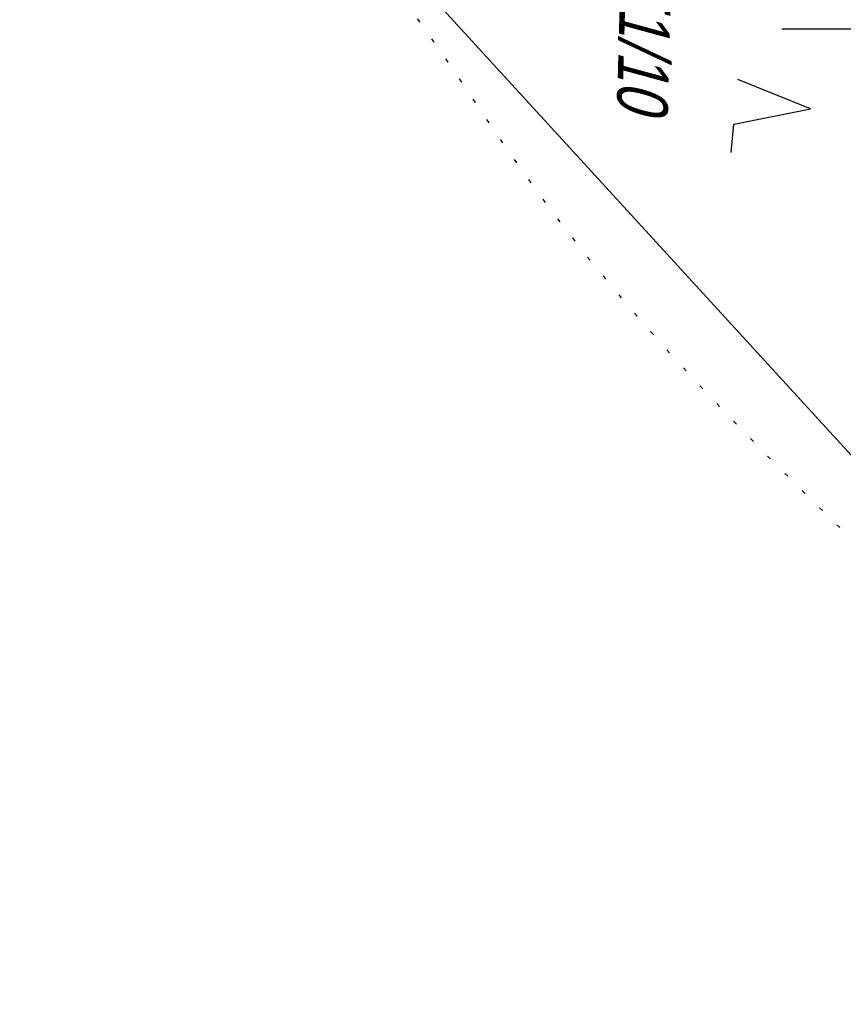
# Model space of a CAD drawing. Extents: x 508885 to 509191, y 457896 to 458644.
# Tile 12 of 57: x 508958 to 508998, y 458052 to 458100. Entities that reach past the tile are written whole.
import ezdxf

# ---------------------------------------------------------------- set-up
doc = ezdxf.new("R2010")
doc.units = 0
doc.header["$LTSCALE"] = 10
doc.header["$MEASUREMENT"] = 0
doc.linetypes.add('LT00', pattern=[0])
doc.linetypes.add('PUNKTX2_STR', pattern=[0.6, 0.1, -0.5])
doc.layers.get('0').update_dxf_attribs({"linetype": 'LT00'})
for name, color, linetype in [('--WASSER_GRENZE', 180, 'PUNKTX2_STR'), ('DFK_FLUR_NR', 250, 'LT00'), ('DFK_KATASTER', 250, 'LT00'), ('DFK_NUTZUNG', 250, 'LT00'), ('V112_RASTER', 250, 'LT00')]:
    doc.layers.add(name, color=color, linetype=linetype)
doc.styles.get("Standard").update_dxf_attribs({"font": 'ARIAL.TTF'})

# ---------------------------------------------------------------- blocks, each defined once
blk = doc.blocks.new('SYMB7222')
at = {"color": 0, "linetype": 'ByBlock'}
blk.add_line((0, 0.185), (-0.11, -0.185), dxfattribs=at)
blk.add_lwpolyline([(0.25, -0.185), (0.11, -0.185), (0, 0.185)], dxfattribs=at)

msp = doc.modelspace()

# ---------------------------------------------------------------- linework, layer by layer
at = {"layer": '--WASSER_GRENZE', "ltscale": 0.2, "flags": 128}
msp.add_lwpolyline([(508888.648, 458045.124), (508888.896, 458045.331), (508890.356, 458046.577), (508891.802, 458047.837), (508893.23, 458049.115), (508894.639, 458050.413), (508896.024, 458051.734), (508897.384, 458053.082), (508898.715, 458054.459), (508900.014, 458055.867), (508901.193, 458057.209), (508902.345, 458058.577), (508903.474, 458059.968), (508904.582, 458061.379), (508905.673, 458062.807), (508906.749, 458064.247), (508907.815, 458065.697), (508908.873, 458067.152), (508909.926, 458068.61), (508910.977, 458070.067), (508912.03, 458071.52), (508913.087, 458072.964), (508914.152, 458074.397), (508915.228, 458075.814), (508916.319, 458077.213), (508917.426, 458078.591), (508918.554, 458079.942), (508919.705, 458081.265), (508920.883, 458082.555), (508921.846, 458083.564), (508922.826, 458084.554), (508923.819, 458085.532), (508924.822, 458086.501), (508925.833, 458087.466), (508926.848, 458088.433), (508927.865, 458089.406), (508928.881, 458090.391), (508929.892, 458091.391), (508930.896, 458092.413), (508931.89, 458093.46), (508932.872, 458094.539), (508933.837, 458095.653), (508934.784, 458096.808), (508935.709, 458098.008), (508936.437, 458099.01), (508937.151, 458100.037), (508937.856, 458101.084), (508938.553, 458102.142), (508939.245, 458103.206), (508939.935, 458104.269), (508940.626, 458105.324), (508941.321, 458106.364), (508942.023, 458107.382), (508942.734, 458108.371), (508943.457, 458109.326), (508944.195, 458110.238), (508944.951, 458111.101), (508945.727, 458111.908), (508946.527, 458112.653), (508947.353, 458113.329), (508948.208, 458113.928), (508949.094, 458114.444), (508950.016, 458114.871), (508950.975, 458115.201), (508952.008, 458115.436), (508953.078, 458115.565), (508954.181, 458115.594), (508955.312, 458115.529), (508956.463, 458115.373), (508957.631, 458115.133), (508958.811, 458114.814), (508959.995, 458114.421), (508961.18, 458113.959), (508962.36, 458113.434), (508963.529, 458112.85), (508964.682, 458112.214), (508965.814, 458111.529), (508966.92, 458110.802), (508967.993, 458110.038), (508969.029, 458109.242), (508970.023, 458108.419), (508971.11, 458107.444), (508972.138, 458106.443), (508973.114, 458105.419), (508974.043, 458104.374), (508974.93, 458103.311), (508975.782, 458102.234), (508976.604, 458101.143), (508977.4, 458100.043), (508978.178, 458098.936), (508978.942, 458097.825), (508979.697, 458096.711), (508980.451, 458095.599), (508981.207, 458094.491), (508981.972, 458093.388), (508982.752, 458092.295), (508984.028, 458090.582), (508985.35, 458088.896), (508986.715, 458087.236), (508988.12, 458085.598), (508989.56, 458083.982), (508991.032, 458082.385), (508992.532, 458080.805), (508994.057, 458079.24), (508995.604, 458077.687), (508997.169, 458076.145), (508998.747, 458074.611), (509000.337, 458073.084), (509001.933, 458071.56), (509003.049, 458070.028), (509011.549, 458020.191), (509012.26, 458016.108), (509012.97, 458012.025), (509013.675, 458007.943), (509014.374, 458003.859), (509015.065, 457999.774), (509015.747, 457995.688), (509016.416, 457991.599), (509017.071, 457987.509), (509017.711, 457983.415), (509018.332, 457979.319), (509018.884, 457975.555), (509018.933, 457975.219), (509019.513, 457971.115), (509019.847, 457968.675), (509020.176, 457966.233), (509020.504, 457963.791), (509020.834, 457961.348), (509021.171, 457958.905), (509021.517, 457956.464), (509021.876, 457954.025), (509022.252, 457951.588), (509022.648, 457949.154), (509023.068, 457946.724), (509023.516, 457944.299), (509023.995, 457941.879), (509024.371, 457940.094), (509024.762, 457938.312), (509025.164, 457936.534), (509025.574, 457934.759), (509025.988, 457932.985), (509026.404, 457931.212), (509026.816, 457929.44), (509027.222, 457927.667), (509027.618, 457925.894), (509028.233, 457923.011), (509028.816, 457920.122), (509029.369, 457917.227), (509029.896, 457914.326), (509030.399, 457911.42), (509030.882, 457908.51), (509031.346, 457905.595), (509031.795, 457902.678), (509032.195, 457900.001)], dxfattribs=at)
at = {"layer": 'DFK_KATASTER'}
msp.add_line((509007.134, 458069.494), (508957.766, 458123.465), dxfattribs=at)
at = {"layer": 'V112_RASTER'}
msp.add_line((508995, 458100), (509005, 458100), dxfattribs=at)

# ---------------------------------------------------------------- block references
at = {"layer": 'DFK_NUTZUNG', "xscale": 10.00000000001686, "yscale": 10, "zscale": 10, "rotation": 264.7377100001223}
msp.add_blockref('SYMB7222', (508994.58, 458096.239), dxfattribs=at)

# ---------------------------------------------------------------- texts
at = {"layer": 'DFK_FLUR_NR', "oblique": 13.754, "width": 0.75}
msp.add_text('651/10', height=2.5, rotation=268.4925, dxfattribs=at).set_placement((508987.105, 458104.008))

doc.saveas('drawing.dxf')
